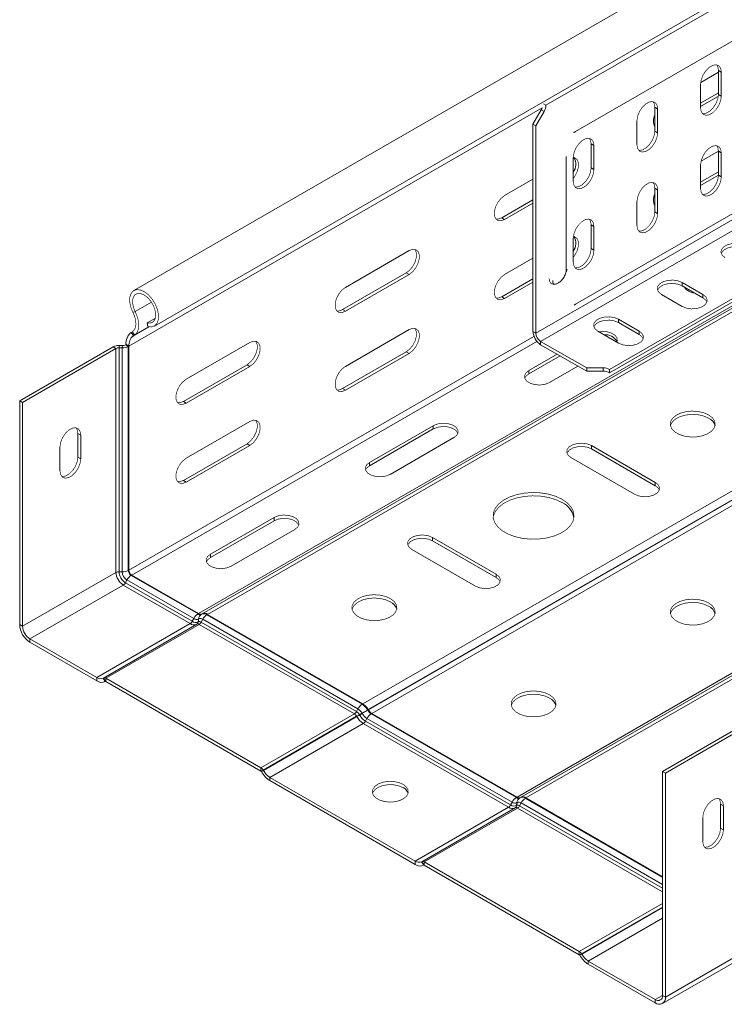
# Model space of a CAD drawing. Header units: millimetres. Extents: x 275 to 1984, y -1402 to 613.
# Tile 1 of 34: x 311 to 467, y -1122 to -903. Entities that reach past the tile are written whole.
import ezdxf

# ---------------------------------------------------------------- set-up
doc = ezdxf.new("R2010")
doc.units = ezdxf.units.MM
doc.linetypes.add('K5LT32768', pattern=[0])
doc.linetypes.add('K5LT32769', pattern=[0])

msp = doc.modelspace()

# ---------------------------------------------------------------- linework, layer by layer
at = {"color": 7, "linetype": 'K5LT32768', "lineweight": 15}
for p, q in [((525.38, -853.73), (335.87, -963.13)), ((433.98, -927.79), (551.36, -860.03)), ((340.42, -971.01), (529.93, -861.61)), ((529.63, -862.9), (427.4, -921.91)), ((425.16, -972.58), (559.51, -895.03)), ((426.22, -974.42), (560.57, -896.86)), ((433.98, -966.17), (551.36, -898.41)), ((441.52, -980.67), (571.39, -905.7)), ((441.52, -981.4), (571.39, -906.43)), ((465.71, -914.59), (461.77, -916.87)), ((465.71, -914.21), (466.35, -914.58)), ((465.71, -919.52), (465.71, -914.21)), ((466.35, -919.89), (466.35, -914.58)), ((461.75, -917.23), (461.75, -922.54)), ((461.75, -921.45), (465.71, -919.17)), ((461.75, -922.19), (465.69, -919.91)), ((465.71, -919.52), (466.35, -919.89)), ((424.52, -926.11), (426.35, -922.94)), ((425.16, -926.48), (426.99, -923.31)), ((426.35, -922.94), (426.99, -923.31)), ((426.84, -921.59), (427.4, -921.91)), ((451.57, -922.38), (452.21, -922.74)), ((451.57, -927.68), (451.57, -922.38)), ((452.21, -928.05), (452.21, -922.74)), ((350.26, -1034.93), (539.76, -925.53)), ((351.05, -1034.98), (540.55, -925.58)), ((351.05, -1034.98), (540.51, -925.61)), ((352.25, -1035.1), (541.75, -925.7)), ((447.61, -925.4), (447.61, -930.7)), ((424.52, -926.11), (425.16, -926.48)), ((424.52, -926.11), (424.52, -972.22)), ((425.16, -926.48), (425.16, -972.58)), ((433.61, -927.97), (433.49, -928.02)), ((433.63, -927.96), (433.98, -927.79)), ((433.88, -927.84), (433.98, -927.79)), ((451.57, -927.68), (452.21, -928.05)), ((437.43, -930.54), (438.06, -930.91)), ((437.43, -935.85), (437.43, -930.54)), ((438.06, -936.21), (438.06, -930.91)), ((465.71, -932.15), (461.85, -934.38)), ((465.71, -932.17), (466.35, -932.54)), ((465.71, -937.48), (465.71, -932.17)), ((431.91, -933.82), (431.86, -933.42)), ((431.87, -933.32), (431.88, -933.39)), ((431.91, -958.32), (431.91, -933.82)), ((433.47, -933.56), (433.47, -938.87)), ((466.35, -937.85), (466.35, -932.54)), ((437.43, -935.85), (438.06, -936.21)), ((461.75, -935.2), (461.75, -940.5)), ((461.75, -939.01), (465.71, -936.72)), ((424.52, -938.37), (418.21, -942.02)), ((461.75, -939.74), (465.71, -937.46)), ((465.71, -937.48), (466.35, -937.85)), ((451.57, -940.34), (452.21, -940.71)), ((451.57, -945.65), (451.57, -940.34)), ((452.21, -946.01), (452.21, -940.71)), ((417.57, -946.96), (424.52, -942.94)), ((418.21, -947.32), (424.52, -943.68)), ((447.61, -943.36), (447.61, -948.67)), ((386.73, -1055), (576.23, -945.61)), ((387.93, -1056.27), (577.43, -946.87)), ((387.97, -1056.34), (577.47, -946.94)), ((417.57, -946.96), (418.21, -947.32)), ((451.57, -945.65), (452.21, -946.01)), ((388.72, -1057.13), (578.22, -947.73)), ((437.43, -948.5), (438.06, -948.87)), ((437.43, -953.81), (437.43, -948.5)), ((438.06, -954.18), (438.06, -948.87)), ((433.47, -951.52), (433.47, -956.83)), ((437.43, -953.81), (438.06, -954.18)), ((396.99, -954.26), (382.85, -962.43)), ((424.52, -955.93), (418.21, -959.57)), ((382.22, -967.37), (396.36, -959.2)), ((382.85, -967.73), (396.99, -959.57)), ((396.36, -959.2), (396.99, -959.57)), ((417.57, -964.51), (424.52, -960.5)), ((418.21, -964.88), (424.52, -961.23)), ((462.26, -964), (457.66, -961.35)), ((457.66, -962.08), (457.66, -961.35)), ((462.26, -964.73), (457.66, -962.08)), ((417.57, -964.51), (418.21, -964.88)), ((453.07, -964), (457.66, -966.65)), ((462.26, -964.73), (462.26, -964)), ((382.22, -967.37), (382.85, -967.73)), ((433.63, -966.34), (433.98, -966.17)), ((433.88, -966.22), (433.98, -966.17)), ((335.67, -968.01), (336.16, -967.82)), ((338.81, -970.33), (340.64, -969.28)), ((448.12, -972.16), (443.52, -969.51)), ((443.52, -970.25), (443.52, -969.51)), ((338.98, -971.14), (338.81, -970.33)), ((448.12, -972.9), (443.52, -970.25)), ((335.54, -972.27), (335.3, -972.43)), ((335.3, -972.43), (335.76, -973.2)), ((335.54, -972.27), (336, -973.04)), ((336, -973.04), (335.76, -973.2)), ((396.99, -971.82), (382.85, -979.98)), ((424.52, -972.22), (425.16, -972.58)), ((438.92, -972.16), (443.52, -974.82)), ((448.12, -972.9), (448.12, -972.16)), ((331.26, -975.65), (310.52, -987.62)), ((331.89, -976.01), (311.15, -987.99)), ((331.89, -976.01), (331.26, -975.65)), ((331.89, -976.01), (331.89, -1025.77)), ((332.57, -975.86), (332.61, -975.34)), ((332.57, -975.86), (332.57, -1025.62)), ((333.27, -975.88), (332.57, -975.86)), ((333.31, -975.36), (332.61, -975.34)), ((333.27, -975.88), (333.31, -975.36)), ((333.27, -975.88), (333.27, -1025.64)), ((334.13, -975.13), (333.99, -975.21)), ((334.63, -975.58), (333.99, -975.21)), ((334.13, -975.13), (334.77, -975.5)), ((334.77, -975.5), (334.63, -975.58)), ((334.63, -975.58), (334.63, -1025.34)), ((334.77, -975.5), (334.77, -1025.26)), ((361.64, -974.67), (347.5, -982.84)), ((426.22, -974.42), (436.45, -980.33)), ((426.22, -975.16), (426.22, -974.42)), ((426.22, -975.16), (436.45, -981.06)), ((382.22, -984.92), (396.36, -976.76)), ((382.85, -985.29), (396.99, -977.13)), ((396.36, -976.76), (396.99, -977.13)), ((423.57, -980.92), (429.89, -977.27)), ((430.53, -977.64), (423.57, -981.66)), ((346.86, -987.78), (361, -979.61)), ((347.5, -988.14), (361.64, -979.98)), ((361, -979.61), (361.64, -979.98)), ((434.49, -979.93), (428.17, -983.57)), ((440.11, -980.33), (436.45, -980.33)), ((436.45, -981.06), (436.45, -980.33)), ((440.11, -981.06), (440.11, -980.33)), ((423.57, -980.92), (423.57, -981.66)), ((440.11, -981.06), (436.45, -981.06)), ((441.52, -981.4), (441.52, -980.67)), ((382.22, -984.92), (382.85, -985.29)), ((311.15, -987.99), (310.52, -987.62)), ((310.52, -987.62), (310.52, -1037.38)), ((311.15, -987.99), (311.15, -1037.75)), ((346.86, -987.78), (347.5, -988.14)), ((361.64, -992.23), (347.5, -1000.39)), ((388.22, -1001.33), (402.36, -993.17)), ((402.36, -993.17), (402.36, -993.9)), ((323.42, -994.88), (324.06, -995.24)), ((323.42, -1000.18), (323.42, -994.88)), ((324.06, -1000.55), (324.06, -995.24)), ((388.22, -1002.07), (402.36, -993.9)), ((406.96, -995.82), (392.82, -1003.98)), ((319.46, -997.9), (319.46, -1003.2)), ((346.86, -1005.33), (361, -997.17)), ((347.5, -1005.7), (361.64, -997.54)), ((361, -997.17), (361.64, -997.54)), ((437.55, -997.6), (451.69, -1005.76)), ((437.55, -997.6), (437.55, -998.33)), ((323.42, -1000.18), (324.06, -1000.55)), ((437.55, -998.33), (451.69, -1006.5)), ((388.22, -1001.33), (388.22, -1002.07)), ((447.09, -1008.42), (432.95, -1000.25)), ((346.86, -1005.33), (347.5, -1005.7)), ((451.69, -1005.76), (451.69, -1006.5)), ((352.86, -1021.74), (367.01, -1013.58)), ((352.86, -1022.48), (367.01, -1014.31)), ((367.01, -1013.58), (367.01, -1014.31)), ((371.6, -1016.23), (357.46, -1024.39)), ((402.19, -1018.01), (416.33, -1026.17)), ((402.19, -1018.01), (402.19, -1018.74)), ((402.19, -1018.74), (416.33, -1026.91)), ((352.86, -1021.74), (352.86, -1022.48)), ((411.74, -1028.83), (397.6, -1020.66)), ((331.89, -1025.77), (311.15, -1037.75)), ((333.27, -1025.64), (332.57, -1025.62)), ((334.77, -1025.26), (334.63, -1025.34)), ((335.41, -1026.36), (335.26, -1026.44)), ((335.26, -1026.44), (350.12, -1035.01)), ((335.41, -1026.36), (350.26, -1034.93)), ((416.33, -1026.17), (416.33, -1026.91)), ((333.52, -1028.59), (312.78, -1040.56)), ((333.52, -1028.59), (348.37, -1037.16)), ((334.32, -1027.46), (333.99, -1028.08)), ((333.99, -1028.08), (348.84, -1036.65)), ((334.32, -1027.46), (349.18, -1036.04)), ((350.26, -1034.93), (350.12, -1035.01)), ((351.01, -1035.01), (350.87, -1035.09)), ((350.91, -1035.06), (350.87, -1035.09)), ((351.05, -1034.98), (350.91, -1035.06)), ((351.01, -1035.01), (351.05, -1034.98)), ((352.25, -1035.1), (352.11, -1035.18)), ((352.11, -1035.18), (386.59, -1055.09)), ((352.25, -1035.1), (386.73, -1055)), ((311.15, -1037.75), (310.52, -1037.38)), ((348.37, -1037.16), (327.63, -1049.14)), ((349.82, -1037.31), (329.08, -1049.28)), ((349.86, -1037.28), (329.12, -1049.26)), ((350.36, -1037.33), (329.62, -1049.31)), ((349.18, -1036.04), (348.84, -1036.65)), ((349.82, -1037.31), (349.86, -1037.28)), ((350.22, -1036.14), (350.15, -1036.78)), ((350.15, -1036.78), (350.19, -1036.76)), ((350.26, -1036.12), (350.19, -1036.76)), ((350.22, -1036.14), (350.26, -1036.12)), ((350.36, -1037.33), (384.84, -1057.24)), ((351.17, -1036.21), (350.83, -1036.82)), ((350.83, -1036.82), (385.31, -1056.72)), ((351.17, -1036.21), (385.64, -1056.11)), ((312.78, -1040.56), (327.63, -1049.14)), ((312.78, -1040.56), (312.78, -1041.3)), ((312.78, -1041.3), (327.63, -1049.87)), ((421.76, -1075.8), (474.12, -1045.58)), ((421.76, -1075.8), (474.12, -1045.58)), ((327.63, -1049.14), (327.63, -1049.87)), ((329.08, -1049.28), (329.12, -1049.26)), ((329.08, -1049.28), (329.53, -1050.06)), ((329.12, -1049.26), (329.57, -1050.04)), ((329.53, -1050.06), (329.57, -1050.04)), ((329.57, -1050.04), (329.53, -1050.06)), ((329.62, -1049.31), (364.1, -1069.21)), ((329.62, -1049.31), (329.62, -1050.04)), ((329.62, -1050.04), (364.1, -1069.95)), ((385.64, -1056.11), (385.31, -1056.72)), ((386.55, -1057.07), (385.96, -1057.41)), ((386.55, -1057.07), (386.59, -1057.14)), ((386.73, -1055), (386.59, -1055.09)), ((387.93, -1056.27), (387.79, -1056.35)), ((387.79, -1056.35), (387.83, -1056.42)), ((387.97, -1056.34), (387.83, -1056.42)), ((387.93, -1056.27), (387.97, -1056.34)), ((384.84, -1057.24), (364.1, -1069.21)), ((385.34, -1057.76), (364.6, -1069.74)), ((385.38, -1057.84), (364.64, -1069.81)), ((385.34, -1057.76), (385.38, -1057.84)), ((385.96, -1057.41), (386, -1057.48)), ((386.59, -1057.14), (386, -1057.48)), ((387.63, -1058.24), (387.3, -1058.85)), ((387.3, -1058.85), (419.55, -1077.47)), ((387.63, -1058.24), (419.89, -1076.86)), ((388.72, -1057.13), (388.58, -1057.22)), ((388.58, -1057.22), (420.83, -1075.83)), ((388.72, -1057.13), (420.97, -1075.75)), ((474.02, -1058.06), (453.28, -1070.04)), ((474.66, -1058.43), (453.92, -1070.4)), ((386.83, -1059.37), (366.09, -1071.34)), ((386.83, -1059.37), (419.08, -1077.98)), ((364.1, -1069.21), (364.1, -1069.95)), ((364.6, -1069.74), (364.15, -1070)), ((364.15, -1070), (364.19, -1070.07)), ((364.64, -1069.81), (364.19, -1070.07)), ((364.6, -1069.74), (364.64, -1069.81)), ((453.28, -1070.04), (453.92, -1070.4)), ((453.28, -1119.8), (453.28, -1070.04)), ((366.09, -1071.34), (366.09, -1072.07)), ((366.09, -1071.34), (398.34, -1089.96)), ((366.09, -1072.07), (398.34, -1090.69)), ((453.92, -1120.16), (453.92, -1070.4)), ((420.97, -1075.75), (420.83, -1075.83)), ((421.72, -1075.83), (421.58, -1075.91)), ((421.62, -1075.88), (421.58, -1075.91)), ((421.76, -1075.8), (421.62, -1075.88)), ((421.72, -1075.83), (421.76, -1075.8)), ((422.96, -1075.92), (422.82, -1076)), ((422.96, -1075.92), (453.28, -1093.43)), ((419.08, -1077.98), (398.34, -1089.96)), ((420.53, -1078.13), (399.79, -1090.1)), ((420.57, -1078.1), (399.83, -1090.08)), ((421.07, -1078.15), (400.33, -1090.13)), ((419.89, -1076.86), (419.55, -1077.47)), ((420.53, -1078.13), (420.57, -1078.1)), ((420.93, -1076.96), (420.86, -1077.6)), ((420.86, -1077.6), (420.9, -1077.58)), ((420.97, -1076.94), (420.9, -1077.58)), ((420.93, -1076.96), (420.97, -1076.94)), ((421.88, -1077.03), (421.54, -1077.64)), ((466.18, -1077.29), (466.82, -1077.66)), ((466.18, -1077.29), (466.18, -1082.6)), ((466.82, -1082.97), (466.82, -1077.66)), ((462.23, -1080.31), (462.23, -1085.62)), ((466.18, -1082.6), (466.82, -1082.97)), ((398.34, -1089.96), (398.34, -1090.69)), ((399.79, -1090.1), (399.83, -1090.08)), ((399.79, -1090.1), (400.24, -1090.88)), ((399.83, -1090.08), (400.28, -1090.86)), ((400.24, -1090.88), (400.28, -1090.86)), ((400.28, -1090.86), (400.24, -1090.88)), ((400.33, -1090.13), (434.81, -1110.03)), ((400.33, -1090.13), (400.33, -1090.86)), ((400.33, -1090.86), (434.81, -1110.77)), ((474.66, -1108.19), (453.92, -1120.16)), ((434.81, -1110.03), (434.81, -1110.77)), ((435.31, -1110.56), (434.86, -1110.82)), ((434.86, -1110.82), (434.9, -1110.89)), ((435.35, -1110.63), (434.9, -1110.89)), ((435.31, -1110.56), (435.35, -1110.63)), ((453.25, -1121.63), (473.99, -1109.65)), ((436.8, -1112.16), (451.65, -1120.73)), ((436.8, -1112.16), (436.8, -1112.89)), ((436.8, -1112.89), (451.65, -1121.47)), ((453.28, -1119.8), (453.92, -1120.16)), ((451.65, -1120.73), (451.65, -1121.47))]:
    msp.add_line(p, q, dxfattribs=at)
at = {"color": 8, "linetype": 'K5LT32769', "lineweight": 15, "true_color": 0x808080}
for p, q in [((334.77, -975.5), (426.56, -922.5)), ((336.16, -967.82), (339.79, -965.72)), ((335.76, -973.2), (339.24, -971.19)), ((336, -973.04), (339.22, -971.19)), ((334.77, -1025.26), (424.74, -973.31)), ((335.41, -1026.36), (425.38, -974.42)), ((420.97, -1075.75), (470.61, -1047.09)), ((422.96, -1075.92), (473.97, -1046.47)), ((422.82, -1076), (453.28, -1093.59)), ((421.07, -1078.15), (453.28, -1096.75)), ((421.54, -1077.64), (453.28, -1095.96)), ((421.88, -1077.03), (453.28, -1095.16)), ((453.28, -1099.37), (434.81, -1110.03)), ((453.28, -1100.18), (435.31, -1110.56)), ((453.28, -1100.28), (435.35, -1110.63)), ((453.28, -1102.65), (436.8, -1112.16)), ((453.28, -1119.8), (451.65, -1120.73))]:
    msp.add_line(p, q, dxfattribs=at)
at = {"color": 7, "linetype": 'K5LT32768', "const_width": 0.15}
for points in [[(466.35, -914.58), (466.21, -913.75), (465.81, -913.18), (465.2, -912.94), (464.45, -913.06), (463.65, -913.52), (462.9, -914.27), (462.29, -915.22), (461.89, -916.24), (461.75, -917.23)], [(465.71, -914.21), (465.57, -913.38), (465.32, -912.96)], [(452.21, -922.74), (452.07, -921.91), (451.67, -921.35), (451.06, -921.11), (450.31, -921.23), (449.51, -921.69), (448.76, -922.43), (448.15, -923.38), (447.75, -924.41), (447.61, -925.4)], [(451.57, -922.38), (451.43, -921.55), (451.18, -921.13)], [(461.75, -922.54), (461.89, -923.37), (462.29, -923.93), (462.9, -924.17), (463.65, -924.06), (464.45, -923.6), (465.2, -922.85), (465.81, -921.9), (466.21, -920.87), (466.35, -919.89)], [(462.14, -923.79), (462.26, -923.81), (463.01, -923.69), (463.81, -923.23), (464.56, -922.48), (465.17, -921.53), (465.57, -920.51), (465.71, -919.52)], [(447.61, -930.7), (447.75, -931.53), (448.15, -932.1), (448.76, -932.34), (449.51, -932.22), (450.31, -931.76), (451.06, -931.01), (451.67, -930.07), (452.07, -929.04), (452.21, -928.05)], [(448, -931.95), (448.12, -931.97), (448.87, -931.85), (449.67, -931.39), (450.42, -930.64), (451.03, -929.7), (451.43, -928.67), (451.57, -927.68)], [(438.06, -930.91), (437.92, -930.08), (437.53, -929.51), (436.91, -929.27), (436.16, -929.39), (435.37, -929.85), (434.62, -930.6), (434, -931.54), (433.61, -932.57), (433.47, -933.56)], [(437.43, -930.54), (437.29, -929.71), (437.04, -929.29)], [(466.35, -932.54), (466.21, -931.71), (465.81, -931.15), (465.2, -930.91), (464.45, -931.03), (463.65, -931.49), (462.9, -932.23), (462.29, -933.18), (461.89, -934.21), (461.75, -935.2)], [(465.71, -932.17), (465.57, -931.35), (465.32, -930.93)], [(433.47, -938.18), (433.83, -937.69), (434.34, -936.68), (434.61, -935.66), (434.61, -934.74), (434.34, -934.03), (433.83, -933.62), (433.47, -933.54)], [(433.47, -938.87), (433.61, -939.69), (434, -940.26), (434.62, -940.5), (435.37, -940.38), (436.16, -939.92), (436.91, -939.18), (437.53, -938.23), (437.92, -937.2), (438.06, -936.21)], [(433.85, -940.12), (433.98, -940.13), (434.73, -940.02), (435.53, -939.56), (436.28, -938.81), (436.89, -937.86), (437.29, -936.83), (437.43, -935.85)], [(461.75, -940.5), (461.89, -941.33), (462.29, -941.9), (462.9, -942.14), (463.65, -942.02), (464.45, -941.56), (465.2, -940.81), (465.81, -939.87), (466.21, -938.84), (466.35, -937.85)], [(462.14, -941.75), (462.26, -941.77), (463.01, -941.65), (463.81, -941.19), (464.56, -940.44), (465.17, -939.5), (465.57, -938.47), (465.71, -937.48)], [(452.21, -940.71), (452.07, -939.88), (451.67, -939.31), (451.06, -939.07), (450.31, -939.19), (449.51, -939.65), (448.76, -940.4), (448.15, -941.34), (447.75, -942.37), (447.61, -943.36)], [(451.57, -940.34), (451.43, -939.51), (451.18, -939.09)], [(418.21, -942.02), (417.42, -942.63), (416.73, -943.49), (416.22, -944.49), (415.94, -945.52), (415.94, -946.44), (416.22, -947.15), (416.73, -947.56), (417.42, -947.62), (418.21, -947.32)], [(416.3, -947.25), (416.79, -947.25), (417.57, -946.96)], [(438.06, -948.87), (437.92, -948.04), (437.53, -947.47), (436.91, -947.24), (436.16, -947.35), (435.37, -947.81), (434.62, -948.56), (434, -949.51), (433.61, -950.54), (433.47, -951.52)], [(437.43, -948.5), (437.29, -947.68), (437.04, -947.25)], [(447.61, -948.67), (447.75, -949.49), (448.15, -950.06), (448.76, -950.3), (449.51, -950.18), (450.31, -949.72), (451.06, -948.98), (451.67, -948.03), (452.07, -947), (452.21, -946.01)], [(448, -949.92), (448.12, -949.93), (448.87, -949.82), (449.67, -949.36), (450.42, -948.61), (451.03, -947.66), (451.43, -946.63), (451.57, -945.65)], [(433.47, -955.74), (433.83, -955.24), (434.34, -954.24), (434.61, -953.22), (434.61, -952.29), (434.34, -951.59), (433.83, -951.18), (433.49, -951.1)], [(396.36, -959.2), (397.14, -958.59), (397.84, -957.73), (398.35, -956.73), (398.62, -955.7), (398.62, -954.78), (398.35, -954.07), (398.27, -953.97)], [(396.99, -959.57), (397.78, -958.96), (398.47, -958.1), (398.98, -957.09), (399.26, -956.07), (399.26, -955.15), (398.98, -954.44), (398.47, -954.03), (397.78, -953.97), (396.99, -954.26)], [(433.47, -956.83), (433.61, -957.66), (434, -958.23), (434.62, -958.47), (435.37, -958.35), (436.16, -957.89), (436.91, -957.14), (437.53, -956.19), (437.92, -955.17), (438.06, -954.18)], [(433.85, -958.08), (433.98, -958.1), (434.73, -957.98), (435.53, -957.52), (436.28, -956.77), (436.89, -955.83), (437.29, -954.8), (437.43, -953.81)], [(471.81, -953.18), (470.88, -952.81), (469.79, -952.64), (468.67, -952.7), (467.64, -952.97), (466.84, -953.43), (466.37, -954.02), (466.27, -954.67), (466.56, -955.3), (467.21, -955.84)], [(471.81, -953.92), (470.88, -953.54), (469.79, -953.37), (468.67, -953.43), (467.64, -953.71), (466.84, -954.17), (466.37, -954.76), (466.32, -954.88)], [(418.21, -959.57), (417.42, -960.19), (416.73, -961.05), (416.22, -962.05), (415.94, -963.07), (415.94, -963.99), (416.22, -964.7), (416.73, -965.11), (417.42, -965.17), (418.21, -964.88)], [(429.71, -961.66), (429.26, -961.77), (428.64, -961.65), (428.23, -961.18), (428.08, -960.42)], [(457.66, -961.35), (456.74, -960.97), (455.65, -960.8), (454.52, -960.86), (453.5, -961.14), (452.7, -961.6), (452.23, -962.19), (452.13, -962.84), (452.42, -963.47), (453.07, -964)], [(338.98, -971.14), (339.82, -971.21), (340.53, -970.94), (341.04, -970.36), (341.32, -969.51), (341.34, -968.47), (341.1, -967.31), (340.62, -966.13), (339.95, -965.03), (339.12, -964.09), (338.22, -963.39), (337.31, -963), (336.47, -962.93), (335.76, -963.2), (335.25, -963.78), (334.97, -964.63), (334.95, -965.67), (335.19, -966.83), (335.67, -968.01)], [(382.85, -962.43), (382.07, -963.04), (381.38, -963.9), (380.86, -964.9), (380.59, -965.93), (380.59, -966.85), (380.86, -967.56), (381.38, -967.97), (382.07, -968.03), (382.85, -967.73)], [(457.66, -962.08), (456.74, -961.71), (455.65, -961.54), (454.52, -961.6), (453.5, -961.87), (452.7, -962.33), (452.23, -962.92), (452.18, -963.04)], [(338.81, -970.33), (339.57, -970.37), (340.17, -970.08), (340.57, -969.48), (340.73, -968.62), (340.61, -967.61), (340.25, -966.55), (339.67, -965.53), (338.93, -964.68), (338.11, -964.07), (337.3, -963.76), (336.57, -963.8), (336.01, -964.16), (335.66, -964.83), (335.57, -965.73), (335.74, -966.76), (336.16, -967.82)], [(416.3, -964.8), (416.79, -964.81), (417.57, -964.51)], [(457.66, -966.65), (458.59, -967.03), (459.68, -967.2), (460.8, -967.14), (461.83, -966.86), (462.62, -966.4), (463.1, -965.81), (463.2, -965.16), (462.91, -964.53), (462.26, -964)], [(463.15, -965.69), (462.91, -965.27), (462.26, -964.73)], [(380.94, -967.66), (381.43, -967.66), (382.22, -967.37)], [(335.67, -968.01), (335.96, -968.66), (336.17, -969.33), (336.29, -969.97), (336.32, -970.58), (336.26, -971.13), (336.1, -971.61), (335.86, -971.99), (335.54, -972.27)], [(336.16, -967.82), (336.51, -968.63), (336.77, -969.44), (336.92, -970.23), (336.96, -970.97), (336.88, -971.65), (336.69, -972.23), (336.39, -972.7), (336, -973.04)], [(443.52, -969.51), (442.6, -969.14), (441.51, -968.97), (440.38, -969.02), (439.36, -969.3), (438.56, -969.76), (438.08, -970.35), (437.99, -971), (438.28, -971.63), (438.92, -972.16)], [(396.36, -976.76), (397.14, -976.14), (397.84, -975.28), (398.35, -974.28), (398.62, -973.26), (398.62, -972.34), (398.35, -971.63), (398.27, -971.53)], [(396.99, -977.13), (397.78, -976.51), (398.47, -975.65), (398.98, -974.65), (399.26, -973.63), (399.26, -972.7), (398.98, -972), (398.47, -971.59), (397.78, -971.52), (396.99, -971.82)], [(443.52, -970.25), (442.6, -969.87), (441.51, -969.7), (440.38, -969.76), (439.36, -970.03), (438.56, -970.5), (438.08, -971.09), (438.04, -971.2)], [(439.12, -972.28), (439.73, -972.21), (440.86, -972.27), (441.88, -972.55), (442.68, -973.01), (443.15, -973.6), (443.25, -974.25), (443.14, -974.6)], [(443.52, -974.82), (444.45, -975.19), (445.54, -975.36), (446.66, -975.3), (447.68, -975.03), (448.48, -974.57), (448.96, -973.98), (449.06, -973.33), (448.76, -972.7), (448.12, -972.16)], [(449.01, -973.86), (448.76, -973.43), (448.12, -972.9)], [(361, -979.61), (361.79, -979), (362.48, -978.14), (362.99, -977.14), (363.27, -976.11), (363.27, -975.19), (362.99, -974.48), (362.91, -974.38)], [(361.64, -979.98), (362.43, -979.37), (363.12, -978.51), (363.63, -977.5), (363.9, -976.48), (363.9, -975.56), (363.63, -974.85), (363.12, -974.44), (362.43, -974.38), (361.64, -974.67)], [(382.85, -979.98), (382.07, -980.6), (381.38, -981.46), (380.86, -982.46), (380.59, -983.48), (380.59, -984.4), (380.86, -985.11), (381.38, -985.52), (382.07, -985.58), (382.85, -985.29)], [(428.17, -983.57), (427.25, -983.95), (426.16, -984.12), (425.03, -984.06), (424.01, -983.78), (423.21, -983.32), (422.73, -982.73), (422.64, -982.08), (422.93, -981.45), (423.57, -980.92)], [(423.57, -981.66), (422.93, -982.19), (422.69, -982.61)], [(347.5, -982.84), (346.71, -983.45), (346.02, -984.31), (345.51, -985.31), (345.23, -986.34), (345.23, -987.26), (345.51, -987.97), (346.02, -988.38), (346.71, -988.44), (347.5, -988.14)], [(380.94, -985.21), (381.43, -985.22), (382.22, -984.92)], [(345.59, -988.07), (346.07, -988.07), (346.86, -987.78)], [(463.53, -990.76), (464.36, -991.39), (464.86, -992.12), (464.99, -992.9), (464.76, -993.68), (464.18, -994.39), (463.28, -994.98), (462.15, -995.41), (460.85, -995.65), (459.49, -995.67), (458.16, -995.49), (456.98, -995.1), (456.01, -994.55), (455.35, -993.86), (455.02, -993.1), (455.07, -992.31), (455.48, -991.56), (456.23, -990.91), (457.26, -990.39), (458.49, -990.05), (459.83, -989.92), (461.18, -990), (462.45, -990.29), (463.53, -990.76)], [(455.04, -993.17), (455.07, -993.05), (455.48, -992.3), (456.23, -991.64), (457.26, -991.12), (458.49, -990.79), (459.83, -990.65), (461.18, -990.73), (462.45, -991.02), (463.53, -991.5)], [(324.06, -995.24), (323.92, -994.42), (323.52, -993.85), (322.91, -993.61), (322.16, -993.73), (321.36, -994.19), (320.61, -994.93), (320, -995.88), (319.6, -996.91), (319.46, -997.9)], [(323.42, -994.88), (323.28, -994.05), (323.03, -993.63)], [(361, -997.17), (361.79, -996.55), (362.48, -995.7), (362.99, -994.69), (363.27, -993.67), (363.27, -992.75), (362.99, -992.04), (362.91, -991.94)], [(361.64, -997.54), (362.43, -996.92), (363.12, -996.06), (363.63, -995.06), (363.9, -994.04), (363.9, -993.11), (363.63, -992.41), (363.12, -992), (362.43, -991.93), (361.64, -992.23)], [(402.36, -993.17), (403.29, -992.79), (404.38, -992.62), (405.5, -992.68), (406.52, -992.96), (407.32, -993.42), (407.8, -994.01), (407.9, -994.66), (407.61, -995.29), (406.96, -995.82)], [(402.36, -993.9), (403.29, -993.53), (404.38, -993.36), (405.5, -993.42), (406.52, -993.69), (407.32, -994.15), (407.8, -994.74), (407.85, -994.86)], [(432.95, -1000.25), (432.3, -999.72), (432.01, -999.09), (432.11, -998.44), (432.59, -997.85), (433.38, -997.39), (434.41, -997.11), (435.53, -997.06), (436.62, -997.23), (437.55, -997.6)], [(432.06, -999.29), (432.11, -999.18), (432.59, -998.58), (433.38, -998.12), (434.41, -997.85), (435.53, -997.79), (436.62, -997.96), (437.55, -998.33)], [(319.85, -1004.45), (319.97, -1004.47), (320.72, -1004.35), (321.52, -1003.89), (322.27, -1003.14), (322.88, -1002.2), (323.28, -1001.17), (323.42, -1000.18)], [(319.46, -1003.2), (319.6, -1004.03), (320, -1004.6), (320.61, -1004.84), (321.36, -1004.72), (322.16, -1004.26), (322.91, -1003.51), (323.52, -1002.57), (323.92, -1001.54), (324.06, -1000.55)], [(347.5, -1000.39), (346.71, -1001.01), (346.02, -1001.87), (345.51, -1002.87), (345.23, -1003.89), (345.23, -1004.81), (345.51, -1005.52), (346.02, -1005.93), (346.71, -1005.99), (347.5, -1005.7)], [(392.82, -1003.98), (391.89, -1004.36), (390.8, -1004.53), (389.68, -1004.47), (388.65, -1004.19), (387.86, -1003.73), (387.38, -1003.14), (387.28, -1002.49), (387.57, -1001.86), (388.22, -1001.33)], [(387.33, -1003.02), (387.57, -1002.6), (388.22, -1002.07)], [(345.59, -1005.62), (346.07, -1005.63), (346.86, -1005.33)], [(451.69, -1005.76), (452.34, -1006.3), (452.63, -1006.93), (452.53, -1007.58), (452.05, -1008.17), (451.26, -1008.63), (450.23, -1008.9), (449.11, -1008.96), (448.02, -1008.79), (447.09, -1008.42)], [(451.69, -1006.5), (452.34, -1007.03), (452.58, -1007.46)], [(431.01, -1009.54), (432.16, -1010.35), (433, -1011.29), (433.5, -1012.3), (433.64, -1013.34), (433.41, -1014.39), (432.82, -1015.38), (431.9, -1016.29), (430.68, -1017.07), (429.21, -1017.69), (427.55, -1018.13), (425.78, -1018.37), (423.96, -1018.39), (422.17, -1018.21), (420.48, -1017.82), (418.95, -1017.24), (417.67, -1016.5), (416.67, -1015.62), (415.99, -1014.64), (415.67, -1013.61), (415.71, -1012.56), (416.13, -1011.53), (416.89, -1010.58), (417.96, -1009.73), (419.32, -1009.03), (420.88, -1008.49), (422.61, -1008.15), (424.41, -1008.02), (426.23, -1008.1), (427.98, -1008.39), (429.6, -1008.87), (431.01, -1009.54)], [(415.66, -1013.58), (415.71, -1013.29), (416.13, -1012.27), (416.89, -1011.31), (417.96, -1010.46), (419.32, -1009.76), (420.88, -1009.23), (422.61, -1008.89), (424.41, -1008.75), (426.23, -1008.83), (427.98, -1009.12), (429.6, -1009.61), (431.01, -1010.27)], [(367.01, -1013.58), (367.93, -1013.2), (369.02, -1013.03), (370.15, -1013.09), (371.17, -1013.37), (371.97, -1013.83), (372.44, -1014.42), (372.54, -1015.07), (372.25, -1015.7), (371.6, -1016.23)], [(367.01, -1014.31), (367.93, -1013.94), (369.02, -1013.77), (370.15, -1013.83), (371.17, -1014.1), (371.97, -1014.56), (372.44, -1015.15), (372.49, -1015.27)], [(397.6, -1020.66), (396.95, -1020.13), (396.66, -1019.5), (396.75, -1018.85), (397.23, -1018.26), (398.03, -1017.8), (399.05, -1017.52), (400.18, -1017.47), (401.27, -1017.64), (402.19, -1018.01)], [(396.71, -1019.7), (396.75, -1019.59), (397.23, -1018.99), (398.03, -1018.53), (399.05, -1018.26), (400.18, -1018.2), (401.27, -1018.37), (402.19, -1018.74)], [(357.46, -1024.39), (356.54, -1024.77), (355.45, -1024.94), (354.32, -1024.88), (353.3, -1024.6), (352.5, -1024.14), (352.02, -1023.55), (351.92, -1022.9), (352.22, -1022.27), (352.86, -1021.74)], [(351.98, -1023.43), (352.22, -1023.01), (352.86, -1022.48)], [(416.33, -1026.17), (416.98, -1026.71), (417.27, -1027.34), (417.18, -1027.99), (416.7, -1028.58), (415.9, -1029.04), (414.88, -1029.31), (413.75, -1029.37), (412.66, -1029.2), (411.74, -1028.83)], [(416.33, -1026.91), (416.98, -1027.44), (417.22, -1027.87)], [(392.82, -1031.58), (393.65, -1032.21), (394.14, -1032.94), (394.28, -1033.72), (394.05, -1034.5), (393.47, -1035.21), (392.57, -1035.8), (391.43, -1036.23), (390.14, -1036.47), (388.78, -1036.49), (387.45, -1036.31), (386.27, -1035.92), (385.3, -1035.37), (384.64, -1034.68), (384.31, -1033.92), (384.36, -1033.13), (384.77, -1032.38), (385.52, -1031.73), (386.54, -1031.21), (387.77, -1030.87), (389.12, -1030.74), (390.47, -1030.82), (391.74, -1031.11), (392.82, -1031.58)], [(384.33, -1033.99), (384.36, -1033.87), (384.77, -1033.12), (385.52, -1032.46), (386.54, -1031.94), (387.77, -1031.61), (389.12, -1031.47), (390.47, -1031.55), (391.74, -1031.84), (392.82, -1032.32)], [(463.53, -1032.56), (464.36, -1033.19), (464.86, -1033.92), (464.99, -1034.7), (464.76, -1035.48), (464.18, -1036.19), (463.28, -1036.78), (462.15, -1037.21), (460.85, -1037.45), (459.49, -1037.47), (458.16, -1037.29), (456.98, -1036.9), (456.01, -1036.35), (455.35, -1035.66), (455.02, -1034.9), (455.07, -1034.11), (455.48, -1033.36), (456.23, -1032.71), (457.26, -1032.19), (458.49, -1031.85), (459.83, -1031.72), (461.18, -1031.8), (462.45, -1032.09), (463.53, -1032.56)], [(455.04, -1034.97), (455.07, -1034.85), (455.48, -1034.1), (456.23, -1033.44), (457.26, -1032.92), (458.49, -1032.59), (459.83, -1032.45), (461.18, -1032.53), (462.45, -1032.82), (463.53, -1033.3)], [(428.18, -1052.97), (429, -1053.6), (429.5, -1054.33), (429.64, -1055.11), (429.41, -1055.89), (428.82, -1056.6), (427.93, -1057.19), (426.79, -1057.62), (425.49, -1057.86), (424.13, -1057.88), (422.81, -1057.7), (421.62, -1057.31), (420.66, -1056.76), (419.99, -1056.07), (419.67, -1055.31), (419.72, -1054.52), (420.13, -1053.77), (420.87, -1053.12), (421.9, -1052.6), (423.13, -1052.26), (424.47, -1052.13), (425.83, -1052.21), (427.09, -1052.5), (428.18, -1052.97)], [(419.68, -1055.38), (419.72, -1055.26), (420.13, -1054.51), (420.87, -1053.85), (421.9, -1053.33), (423.13, -1053), (424.47, -1052.86), (425.83, -1052.94), (427.09, -1053.23), (428.18, -1053.71)], [(387.79, -1056.35), (387.65, -1056.43), (387.5, -1056.52), (387.35, -1056.6), (387.19, -1056.69), (387.03, -1056.79), (386.87, -1056.88), (386.71, -1056.97), (386.55, -1057.07)], [(387.83, -1056.42), (387.69, -1056.5), (387.54, -1056.59), (387.39, -1056.67), (387.23, -1056.76), (387.07, -1056.86), (386.91, -1056.95), (386.75, -1057.04), (386.59, -1057.14)], [(385.96, -1057.41), (385.88, -1057.45), (385.8, -1057.5), (385.72, -1057.55), (385.64, -1057.59), (385.56, -1057.64), (385.48, -1057.68), (385.41, -1057.72), (385.34, -1057.76)], [(386, -1057.48), (385.92, -1057.52), (385.84, -1057.57), (385.76, -1057.62), (385.68, -1057.66), (385.6, -1057.71), (385.52, -1057.75), (385.45, -1057.8), (385.38, -1057.84)], [(395.65, -1072.89), (394.69, -1072.48), (393.57, -1072.26), (392.37, -1072.23), (391.22, -1072.41), (390.21, -1072.78), (389.44, -1073.3), (388.96, -1073.93), (388.83, -1074.61), (389.05, -1075.29), (389.6, -1075.9), (390.45, -1076.38), (391.5, -1076.71), (392.67, -1076.83), (393.86, -1076.76), (394.95, -1076.48), (395.85, -1076.03), (396.49, -1075.45), (396.8, -1074.78), (396.75, -1074.1), (396.36, -1073.45), (395.65, -1072.89)], [(395.65, -1073.63), (394.69, -1073.22), (393.57, -1072.99), (392.37, -1072.97), (391.22, -1073.14), (390.21, -1073.51), (389.44, -1074.03), (388.96, -1074.66), (388.87, -1074.89)], [(466.82, -1077.66), (466.68, -1076.83), (466.28, -1076.26), (465.67, -1076.02), (464.92, -1076.14), (464.12, -1076.6), (463.37, -1077.35), (462.76, -1078.3), (462.36, -1079.32), (462.23, -1080.31)], [(465.8, -1076.04), (466.05, -1076.46), (466.18, -1077.29)], [(462.23, -1085.62), (462.36, -1086.45), (462.76, -1087.02), (463.37, -1087.25), (464.12, -1087.14), (464.92, -1086.68), (465.67, -1085.93), (466.28, -1084.98), (466.68, -1083.95), (466.82, -1082.97)], [(466.18, -1082.6), (466.05, -1083.59), (465.65, -1084.62), (465.04, -1085.56), (464.29, -1086.31), (463.49, -1086.77), (462.74, -1086.89), (462.61, -1086.87)]]:
    msp.add_lwpolyline(points, dxfattribs=at)
at = {"color": 8, "linetype": 'K5LT32769', "true_color": 0x808080, "const_width": 0.15}
msp.add_lwpolyline([(432.12, -958.33), (432.01, -958.82), (431.98, -958.95)], dxfattribs=at)
at = {"color": 7, "linetype": 'K5LT32768', "lineweight": 15}
for centre, radius, start, end in [((423.41, -921.24), 3.4, 329.959, 338.1813), ((424.52, -921.82), 2.89, 328.855, 358.0445), ((454.23, -925.41), 2.97, 153.6165, 206.3835), ((431.04, -935.08), 3, 324.0227, 30.4582), ((454.23, -942.97), 2.97, 153.6165, 206.3835), ((431.04, -952.64), 3, 324.0228, 30.4581), ((460.56, -960.69), 2.97, 213.6188, 266.3866), ((337.19, -974.85), 3.07, 128.0105, 185.2556), ((337.37, -975.26), 2.61, 128.0109, 185.2548), ((428.21, -972.05), 3.69, 182.6055, 237.3946), ((427.46, -972.48), 2.31, 182.6063, 237.394), ((440.51, -976.09), 3.15, 31.3671, 94.1569), ((332.49, -977.97), 2.63, 87.2898, 117.898), ((332.51, -977.18), 1.32, 87.2929, 117.8968), ((333.4, -973.25), 2.63, 267.2871, 297.9014), ((333.38, -974.05), 1.32, 267.2859, 297.9026), ((440.16, -983.21), 2.89, 61.9587, 91.1456), ((440.16, -983.95), 2.89, 61.9587, 91.1456), ((462.41, -993.89), 2.65, 15.8586, 64.9209), ((429.06, -1014.5), 4.65, 11.3877, 65.2611), ((332.51, -1026.94), 1.32, 87.2929, 117.8968), ((335.42, -1025.61), 3.53, 182.6058, 237.3942), ((335.65, -1025.48), 3.08, 182.606, 237.394), ((333.4, -1023.01), 2.63, 267.2871, 297.9014), ((335.56, -1025.54), 2.29, 182.6051, 237.3947), ((336.66, -1028.67), 2.63, 122.0952, 152.7123), ((336.01, -1025.27), 1.38, 182.6061, 237.3939), ((336.15, -1025.19), 1.38, 182.6061, 237.3939), ((332.82, -1027.47), 1.32, 302.0961, 332.7103), ((391.7, -1034.71), 2.65, 15.8569, 64.9213), ((351.52, -1037.24), 2.63, 122.0952, 152.7123), ((350.56, -1034.4), 0.754, 234.382, 294.3136), ((351.58, -1036.25), 1.37, 121.5585, 175.2895), ((350.7, -1034.32), 0.754, 234.382, 294.3136), ((351.62, -1036.23), 1.37, 121.5608, 175.2895), ((351.41, -1036.16), 1.21, 54.3835, 114.312), ((351.55, -1036.08), 1.21, 54.3835, 114.312), ((353.51, -1037.41), 2.63, 122.0952, 152.7124), ((462.41, -1035.69), 2.65, 15.8585, 64.9193), ((315.43, -1037.16), 4.92, 182.6057, 237.3942), ((347.67, -1036.05), 1.32, 302.0961, 332.7103), ((349.22, -1035.98), 1.46, 234.3821, 294.3137), ((349.61, -1035.59), 1.31, 234.3819, 294.3143), ((349.79, -1035.18), 1.05, 234.3813, 294.3145), ((349.46, -1036.73), 0.684, 301.5608, 355.2873), ((349.51, -1036.7), 0.684, 301.5637, 355.2845), ((350.07, -1037.74), 0.503, 54.3807, 114.3164), ((350.45, -1037.35), 0.651, 54.3822, 114.3138), ((350.64, -1036.95), 0.911, 54.3814, 114.3152), ((349.66, -1036.22), 1.32, 302.0961, 332.7103), ((314.68, -1037.59), 3.53, 182.6058, 237.3942), ((328.48, -1047.95), 1.46, 234.3821, 294.3137), ((328.74, -1048.32), 1.91, 234.3819, 294.3139), ((329.33, -1049.72), 0.503, 54.3807, 114.3164), ((329.59, -1050.08), 0.0503, 54.3719, 114.339), ((427.06, -1056.1), 2.65, 15.8564, 64.9213), ((384.14, -1056.12), 1.32, 302.0961, 332.7103), ((384.32, -1058.31), 1.87, 28.8557, 58.0452), ((387.98, -1057.32), 2.63, 122.0952, 152.7124), ((384.26, -1058.33), 2.61, 28.8551, 58.0454), ((384.75, -1058.02), 3.46, 28.8565, 58.0446), ((384.89, -1057.94), 3.46, 28.8565, 58.0446), ((389.72, -1055.38), 2.16, 208.8557, 238.0453), ((389.86, -1055.3), 2.16, 208.8557, 238.0453), ((384.08, -1058.46), 1.44, 28.8546, 58.0458), ((389.05, -1055.82), 4.18, 208.8557, 238.0452), ((389.29, -1055.66), 3.76, 208.8555, 238.0452), ((389.23, -1055.68), 3.01, 208.8554, 238.0456), ((386.13, -1058.25), 1.32, 302.0961, 332.7103), ((389.98, -1059.45), 2.63, 122.0952, 152.7123), ((363.34, -1070.43), 1.44, 28.8546, 58.0458), ((364.02, -1070.07), 0.144, 28.8453, 58.0484), ((368.99, -1067.42), 5.48, 208.8556, 238.0453), ((368.3, -1067.79), 4.18, 208.8557, 238.0452), ((394.76, -1075.54), 2.11, 17.9402, 65.1152), ((422.23, -1078.07), 2.63, 122.0952, 152.7123), ((421.27, -1075.22), 0.754, 234.382, 294.3136), ((422.29, -1077.07), 1.37, 121.5605, 175.2876), ((421.41, -1075.14), 0.754, 234.382, 294.3136), ((422.33, -1077.05), 1.37, 121.5585, 175.2896), ((422.12, -1076.98), 1.21, 54.3821, 114.3145), ((422.26, -1076.9), 1.21, 54.3821, 114.3145), ((424.22, -1078.23), 2.63, 122.0952, 152.7124), ((418.38, -1076.87), 1.32, 302.0961, 332.7103), ((419.93, -1076.8), 1.46, 234.3811, 294.3147), ((420.32, -1076.41), 1.31, 234.3811, 294.3142), ((420.5, -1076), 1.05, 234.3813, 294.3145), ((420.18, -1077.55), 0.684, 301.5601, 355.2835), ((420.22, -1077.52), 0.684, 301.5637, 355.2845), ((420.78, -1078.56), 0.503, 54.3836, 114.3135), ((421.17, -1078.17), 0.651, 54.3845, 114.3115), ((421.35, -1077.77), 0.911, 54.3814, 114.3152), ((420.37, -1077.04), 1.32, 302.0961, 332.7103), ((399.19, -1088.77), 1.46, 234.3811, 294.3147), ((399.46, -1089.14), 1.91, 234.3816, 294.3142), ((400.04, -1090.54), 0.503, 54.3836, 114.3135), ((400.3, -1090.9), 0.0503, 54.3719, 114.339), ((434.05, -1111.25), 1.44, 28.8554, 58.0454), ((434.73, -1110.89), 0.144, 28.8553, 58.0439), ((439.7, -1108.24), 5.48, 208.8557, 238.0452), ((439.01, -1108.61), 4.18, 208.8558, 238.0451), ((452.29, -1119.96), 1, 230.7968, 9.2142), ((452.54, -1120.39), 1.4, 230.7969, 9.214)]:
    msp.add_arc(centre, radius, start, end, dxfattribs=at)
for points, knots in [([(429.74, -961.64), (429.95, -961.54), (430.42, -961.31), (431.04, -960.7), (431.57, -959.88), (431.87, -959.05), (431.9, -958.52), (431.91, -958.32)], [0, 0, 0, 0, 0.175918, 0.385139, 0.613027, 0.854613, 1, 1, 1, 1]), ([(429.78, -961.62), (429.76, -961.63), (429.56, -961.75), (429.29, -961.75), (429.13, -961.72), (429.03, -961.64), (428.9, -961.31), (428.89, -961.03), (428.89, -960.93)], [0, 0, 0, 0, 0.02566, 0.232586, 0.444941, 0.699383, 0.898963, 1, 1, 1, 1])]:
    msp.add_open_spline(points, degree=3, knots=knots, dxfattribs=at)

doc.saveas('drawing.dxf')
